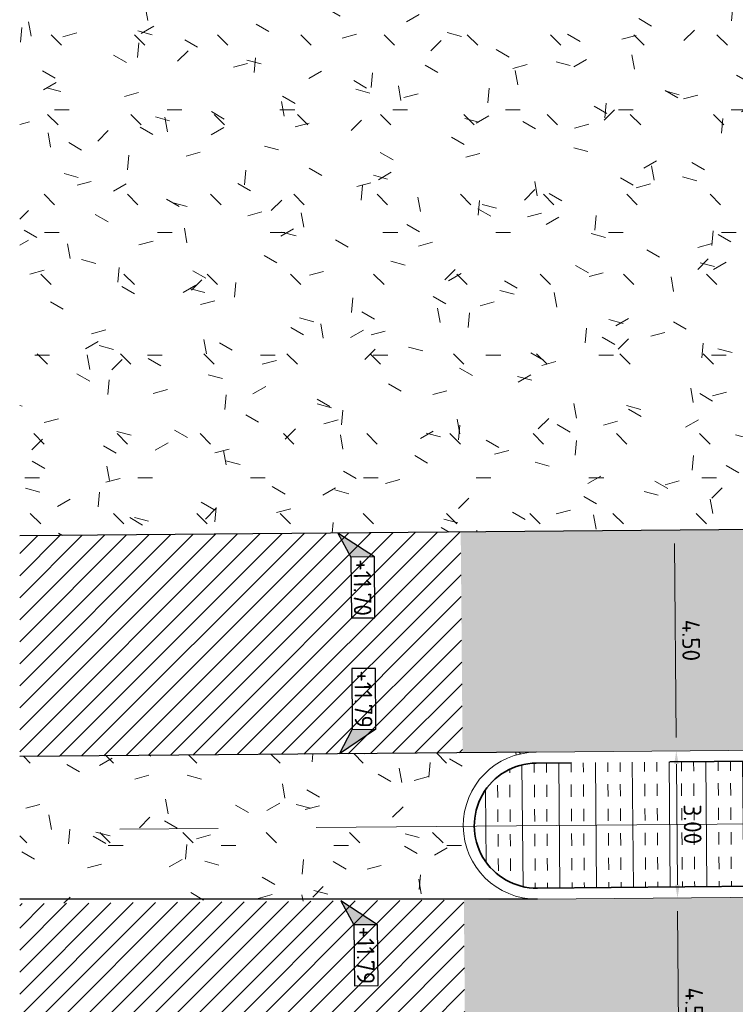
# Model space of a CAD drawing. Header units: metres. Extents: x 233373 to 233535, y 554162 to 554421.
# Tile 10 of 17: x 233383 to 233398, y 554234 to 554254. Entities that reach past the tile are written whole.
import ezdxf
from ezdxf.enums import TextEntityAlignment as Align

# ---------------------------------------------------------------- set-up
doc = ezdxf.new("R2010")
doc.units = ezdxf.units.M
doc.linetypes.add('Xref_Ontwerp nieuwe situatie$0$AM-AS', pattern=[16, 10, -2, 2, -2])
doc.linetypes.add('Xref_Ontwerp nieuwe situatie$0$VH-RWSBAND_110X220', pattern=[24, 10, -2, 2, -2, 2, -2, 2, -2])
doc.layers.get('Defpoints').update_dxf_attribs({"color": 241})
for name, color, linetype, lineweight, true_color in [('N-WE-GR-GRAS-A', 7, 'Continuous', 5, 0x99cc00), ('N-WE-VH-KANTOPSLUITING_TROTTOIRBAND_RWS_110 220-G', 7, 'Xref_Ontwerp nieuwe situatie$0$VH-RWSBAND_110X220', 35, 0x2db300), ('N-WE-VH-VERHARDING_ASFALT_A', 7, 'Continuous', 5, 0xacacac), ('N-WE-VH-VERHARDING_ASFALT_HOOFDRIJBAAN-A', 7, 'Continuous', 5, 0xc7c7c7), ('N-WE-VH-VERHARDING_BETON_CRETEPRINT-A', 250, 'Continuous', 9, 0x333333)]:
    doc.layers.add(name, color=color, linetype=linetype, lineweight=lineweight, true_color=true_color)
for name, color, linetype, lineweight in [('N-WE-VH-KANTOPSLUITING_VOORKANTBAND-G', 7, 'Continuous', 18), ('N-WE-VH-KANTVERHARDING-G', 7, 'Continuous', 25), ('X-XX-AL-AANPIJLING-M', 7, 'Continuous', 18), ('X-XX-AL-HOOGTELABEL_KANTOPSLUITING-S', 7, 'Continuous', 25)]:
    doc.layers.add(name, color=color, linetype=linetype, lineweight=lineweight)
doc.layers.add('N1-WE-AM-AS_WEG-G', color=1, linetype='Xref_Ontwerp nieuwe situatie$0$AM-AS', lineweight=18, plot=False)
doc.styles.add('NLCS-ISO-ANNOTATIEF-T18', font='NLCS-ISO.ttf', dxfattribs={"height": 1.8})
doc.styles.add('Xref_Ontwerp nieuwe situatie$0$NLCS-ISO', font='NLCS-ISO.ttf')
doc.dimstyles.new('NLCS-ANNOTATIEF-T18-PIJL-A', dxfattribs={"dimtxt": 1.8, "dimasz": 1.35, "dimexe": 2, "dimexo": 2, "dimgap": 0.7, "dimtad": 1, "dimlfac": -1, "dimzin": 0, "dimdsep": 46, "dimtxsty": 'NLCS-ISO-ANNOTATIEF-T18', "dimcen": 0, "dimdle": 2, "dimclrd": 256, "dimclre": 256, "dimclrt": 256, "dimazin": 0, "dimtfac": 1, "dimtofl": 0, "dimtmove": 0, "dimatfit": 3, "dimfxl": 1, "dimtfillclr": 256, "dimtolj": 1, "dimtzin": 0, "dimlwd": 13, "dimlwe": 18, "dimarcsym": 0})
pattern_1 = [(0, (0, 0), (2.5, 2.5), [0.3, -2]), (45, (1, 0.5), (-0.2828427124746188, 4.666904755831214), [0.3, -2]), (29.99999999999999, (0.2, 0.3), (0.5686533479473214, 3.215063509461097), [0.3, -2]), (15, (0.8, 1.2), (0.9640675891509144, 1.811235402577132), [0.3, -2]), (135, (0.4, 5), (-0.07071067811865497, -1.626345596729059), [0.3, -2]), (150, (3, 1), (0.5392304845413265, -1.466025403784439), [0.3, -2]), (165, (0.6000000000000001, 0.1), (0.358630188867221, -1.752536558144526), [0.3, -2]), (85, (1, 1), (-2.18169349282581, 2.600041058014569), [0.3, -2]), (99.99999999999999, (0, 0), (-2.780294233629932, 1.946782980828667), [0.3, -2])]
pattern_2 = [(45, (0, 0), (-0.2245064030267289, 0.2245064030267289), [])]

# ---------------------------------------------------------------- blocks, each defined once
blk = doc.blocks.new('SAL-HOOGTELABEL_KANTOPSLUITING_02-SO')
for p, q in [((2.460741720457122, 3.713202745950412), (0, 0)), ((2.460741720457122, 3.713202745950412), (2.460741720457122, 1.312415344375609)), ((8.664244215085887, 3.713202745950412), (2.460741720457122, 3.713202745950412)), ((8.664244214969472, 1.312415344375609), (8.664244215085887, 3.713202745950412)), ((0, 0), (2.460741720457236, 1.312415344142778)), ((2.460741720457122, 1.312415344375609), (8.664244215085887, 1.312415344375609))]:
    blk.add_line(p, q)
blk.add_solid([(2.460741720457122, 3.713202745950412), (0, 0), (2.460741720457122, 1.312415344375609)])
at = {"style": 'Xref_Ontwerp nieuwe situatie$0$NLCS-ISO'}
blk.add_attdef('...', text='', height=1.8, dxfattribs=at).set_placement((5.582316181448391, 2.472649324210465), align=Align.MIDDLE)
blk = doc.blocks.new('SAL-HOOGTELABEL_KANTOPSLUITING_01-SO')
for p, q in [((-8.664244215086, 3.713202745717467), (-8.664244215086, 1.312415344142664)), ((-2.460741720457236, 3.713202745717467), (-8.664244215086, 3.713202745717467)), ((-2.460741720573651, 1.312415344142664), (-2.460741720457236, 3.713202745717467)), ((-2.460741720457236, 3.713202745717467), (0, 0)), ((-8.664244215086, 1.312415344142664), (-2.460741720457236, 1.312415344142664)), ((0, 0), (-2.460741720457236, 1.312415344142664))]:
    blk.add_line(p, q)
blk.add_solid([(-2.460741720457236, 3.713202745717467), (-2.460741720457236, 1.312415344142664), (0, 0)])
at = {"style": 'Xref_Ontwerp nieuwe situatie$0$NLCS-ISO'}
blk.add_attdef('...', text='', height=1.8, dxfattribs=at).set_placement((-5.542669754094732, 2.472649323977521), align=Align.MIDDLE)
blk = doc.blocks.new('*D52')
at = {"layer": 'Defpoints', "color": 0, "transparency": 16777216}
for p in [(233396.7438815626, 554243.9341821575), (233396.782384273, 554239.4343468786), (233396.7823842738, 554239.4343468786)]:
    blk.add_point(p, dxfattribs=at)
at = {"layer": 'X-XX-AL-AANPIJLING-M', "lineweight": 13, "transparency": 16777216}
blk.add_line((233396.7461917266, 554243.6641920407), (233396.7800741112, 554239.7043369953), dxfattribs=at)
at = {"layer": 'X-XX-AL-AANPIJLING-M', "transparency": 16777216}
for points in [[(233396.7911900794, 554243.6645770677), (233396.7011933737, 554243.6638070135), (233396.743881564, 554243.9341821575)], [(233396.825072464, 554239.7047220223), (233396.7350757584, 554239.7039519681), (233396.7823842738, 554239.4343468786)]]:
    blk.add_solid(points, dxfattribs=at)
at = {"layer": 'X-XX-AL-AANPIJLING-M', "transparency": 16777216, "insert": (233397.0831212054, 554241.6870024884), "char_height": 0.36, "attachment_point": 5, "rotation": 270.49023770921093, "style": 'NLCS-ISO-ANNOTATIEF-T18'}
blk.add_mtext('\\A1;4.50', dxfattribs=at)
blk = doc.blocks.new('*D53')
at = {"layer": 'Defpoints', "color": 0, "transparency": 16777216}
for p in [(233396.7823842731, 554239.4343468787), (233396.8080527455, 554236.4344566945), (233396.808052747, 554236.4344566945)]:
    blk.add_point(p, dxfattribs=at)
at = {"layer": 'X-XX-AL-AANPIJLING-M', "lineweight": 13, "transparency": 16777216}
blk.add_line((233396.7846944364, 554239.1643567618), (233396.8057425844, 554236.7044468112), dxfattribs=at)
at = {"layer": 'X-XX-AL-AANPIJLING-M', "transparency": 16777216}
for points in [[(233396.8296927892, 554239.1647417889), (233396.7396960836, 554239.1639717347), (233396.7823842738, 554239.4343468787)], [(233396.8507409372, 554236.7048318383), (233396.7607442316, 554236.7040617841), (233396.808052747, 554236.4344566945)]]:
    blk.add_solid(points, dxfattribs=at)
at = {"layer": 'X-XX-AL-AANPIJLING-M', "transparency": 16777216, "insert": (233397.1152067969, 554237.937139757), "char_height": 0.36, "attachment_point": 5, "rotation": 270.49023770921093, "style": 'NLCS-ISO-ANNOTATIEF-T18'}
blk.add_mtext('\\A1;3.00', dxfattribs=at)
blk = doc.blocks.new('*D54')
at = {"layer": 'Defpoints', "color": 0, "transparency": 16777216}
for p in [(233396.8080527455, 554236.4344566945), (233396.8465554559, 554231.9346214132), (233396.8465554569, 554231.9346214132)]:
    blk.add_point(p, dxfattribs=at)
at = {"layer": 'X-XX-AL-AANPIJLING-M', "lineweight": 13, "transparency": 16777216}
blk.add_line((233396.8103629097, 554236.1644665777), (233396.8442452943, 554232.2046115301), dxfattribs=at)
at = {"layer": 'X-XX-AL-AANPIJLING-M', "transparency": 16777216}
for points in [[(233396.8553612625, 554236.1648516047), (233396.7653645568, 554236.1640815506), (233396.8080527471, 554236.4344566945)], [(233396.8892436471, 554232.2049965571), (233396.7992469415, 554232.2042265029), (233396.8465554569, 554231.9346214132)]]:
    blk.add_solid(points, dxfattribs=at)
at = {"layer": 'X-XX-AL-AANPIJLING-M', "transparency": 16777216, "insert": (233397.1472923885, 554234.1872770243), "char_height": 0.36, "attachment_point": 5, "rotation": 270.49023770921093, "style": 'NLCS-ISO-ANNOTATIEF-T18'}
blk.add_mtext('\\A1;4.50', dxfattribs=at)
blk = doc.blocks.new('*D75')
at = {"layer": 'Defpoints', "color": 0, "transparency": 16777216}
for p in [(233387.8195319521, 554234.757506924), (233390.9642158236, 554223.1768781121)]:
    blk.add_point(p, dxfattribs=at)
at = {"layer": 'X-XX-AL-AANPIJLING-M', "lineweight": 13, "transparency": 16777216}
blk.add_line((233391.5092943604, 554221.1695691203), (233391.0349712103, 554222.9163139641), dxfattribs=at)
at = {"layer": 'X-XX-AL-AANPIJLING-M', "transparency": 16777216}
blk.add_solid([(233391.0783985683, 554222.9281065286), (233390.9915438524, 554222.9045213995), (233390.9642158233, 554223.176878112)], dxfattribs=at)
at = {"layer": 'X-XX-AL-AANPIJLING-M', "transparency": 16777216, "insert": (233391.6163272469, 554221.9965177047), "char_height": 0.36, "attachment_point": 5, "rotation": 285.19215166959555, "style": 'NLCS-ISO-ANNOTATIEF-T18'}
blk.add_mtext('\\A1;R12.00', dxfattribs=at)
blk = doc.blocks.new('*D24')
at = {"layer": 'Defpoints', "color": 0, "transparency": 16777216}
for p in [(233387.8195911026, 554234.7575229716), (233391.7504459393, 554220.2817369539)]:
    blk.add_point(p, dxfattribs=at)
at = {"layer": 'X-XX-AL-AANPIJLING-M', "lineweight": 13, "transparency": 16777216}
blk.add_line((233392.2955244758, 554218.274427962), (233391.8212013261, 554220.0211728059), dxfattribs=at)
at = {"layer": 'X-XX-AL-AANPIJLING-M', "transparency": 16777216}
blk.add_solid([(233391.8646286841, 554220.0329653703), (233391.7777739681, 554220.0093802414), (233391.7504459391, 554220.2817369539)], dxfattribs=at)
at = {"layer": 'X-XX-AL-AANPIJLING-M', "transparency": 16777216, "insert": (233392.4025573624, 554219.1013765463), "char_height": 0.36, "attachment_point": 5, "rotation": 285.1921516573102, "style": 'NLCS-ISO-ANNOTATIEF-T18'}
blk.add_mtext('\\A1;R15.00', dxfattribs=at)

msp = doc.modelspace()

# ---------------------------------------------------------------- hatches: boundary and pattern name
at = {"layer": 'N-WE-GR-GRAS-A'}
h = msp.add_hatch(dxfattribs=at)
h.set_pattern_fill('AGR-GRAS_01', color=256, scale=0.1, pattern_type=2)
h.set_pattern_definition(pattern_1)
edge = h.paths.add_edge_path()
edge.add_line((233404.2127284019, 554257.13292694), (233403.5652901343, 554257.9383325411))
edge.add_line((233403.5652901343, 554257.9383325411), (233404.344686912, 554258.564863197))
edge.add_line((233404.344686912, 554258.564863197), (233404.971217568, 554257.7854664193))
edge.add_line((233404.971217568, 554257.7854664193), (233411.8883531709, 554263.3459173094))
edge.add_arc((233404.3699852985, 554272.698678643), 12.0000000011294, 308.7946219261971, 351.6644359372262)
edge.add_line((233416.243217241, 554270.9590340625), (233416.5208409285, 554272.8538408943))
edge.add_line((233416.5208409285, 554272.8538408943), (233410.9624299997, 554273.7528839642))
edge.add_line((233410.9624299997, 554273.7528839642), (233410.2420877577, 554266.051067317))
edge.add_line((233410.2420877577, 554266.051067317), (233410.1235363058, 554264.7835287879))
edge.add_arc((233409.1791939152, 554264.8718520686), 0.9484637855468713, 173.6722734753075, 354.6567344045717, ccw=False)
edge.add_line((233408.236508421, 554264.9763872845), (233405.4431532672, 554265.3719489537))
edge.add_line((233405.4431532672, 554265.3719489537), (233405.3166100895, 554264.4783334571))
edge.add_line((233405.3166100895, 554264.4783334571), (233402.2161420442, 554261.98597227))
edge.add_arc((233415.373285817, 554245.6186399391), 20.99999999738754, 128.7946219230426, 140.5738878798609)
edge.add_line((233399.1519572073, 554258.9553748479), (233383.3948392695, 554258.8193819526))
edge.add_line((233383.3948392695, 554258.8193819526), (233383.3948392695, 554243.8199614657))
edge.add_line((233383.3948392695, 554243.8199614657), (233392.8838866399, 554243.9012937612))
edge.add_line((233392.8838866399, 554243.9012937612), (233399.3869186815, 554243.9569087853))
edge.add_line((233399.3869186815, 554243.9569087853), (233399.3738705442, 554245.481852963))
edge.add_line((233399.3738705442, 554245.481852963), (233398.3734088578, 554245.4822964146))
edge.add_line((233398.3734088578, 554245.4822964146), (233398.3653509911, 554246.4732602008))
edge.add_line((233398.3653509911, 554246.4732602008), (233399.3741802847, 554246.4818922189))
edge.add_arc((233414.3691774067, 554246.0945147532), 14.99999999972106, 132.617175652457, 178.5201625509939, ccw=False)
h = msp.add_hatch(dxfattribs=at)
h.set_pattern_fill('AGR-GRAS_01', color=256, scale=0.1, pattern_type=2)
h.set_pattern_definition(pattern_1)
edge = h.paths.add_edge_path()
edge.add_arc((233393.938456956, 554237.9100695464), 1.499999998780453, 90.49023771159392, 270.49023771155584, ccw=False)
edge.add_line((233393.9256227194, 554239.4100146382), (233383.3948392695, 554239.319796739))
edge.add_line((233383.3948392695, 554239.319796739), (233383.3948392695, 554236.3196869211))
edge.add_line((233383.3948392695, 554236.3196869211), (233393.9512911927, 554236.4101244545))
h = msp.add_hatch(dxfattribs=at)
h.set_pattern_fill('AGR-GRAS_01', color=256, scale=0.1, pattern_type=2)
h.set_pattern_definition(pattern_1)
edge = h.paths.add_edge_path()
edge.add_arc((233393.938456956, 554237.9100695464), 1.499999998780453, 90.49023771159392, 270.49023771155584, ccw=False)
edge.add_line((233393.9256227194, 554239.4100146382), (233383.3948392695, 554239.319796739))
edge.add_line((233383.3948392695, 554239.319796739), (233383.3948392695, 554236.3196869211))
edge.add_line((233383.3948392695, 554236.3196869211), (233393.9512911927, 554236.4101244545))
at = {"layer": 'N-WE-VH-VERHARDING_ASFALT_A'}
h = msp.add_hatch(dxfattribs=at)
h.set_pattern_fill('ANSI31', color=256, scale=0.1)
h.set_pattern_definition(pattern_2)
h.paths.add_polyline_path([(233392.3871113, 554243.8970059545), (233383.3948392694, 554243.8198987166), (233383.3948392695, 554239.319796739), (233392.42566266, 554239.3970687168)])
h = msp.add_hatch(dxfattribs=at)
h.set_pattern_fill('ANSI31', color=256, scale=0.1)
h.set_pattern_definition(pattern_2)
h.paths.add_polyline_path([(233392.4513629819, 554236.3971788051), (233383.3948416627, 554236.3196869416), (233383.3948392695, 554231.8195212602), (233392.4899125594, 554231.8974496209)])
at = {"layer": 'N-WE-VH-VERHARDING_ASFALT_HOOFDRIJBAAN-A'}
h = msp.add_hatch(color=256, dxfattribs=at)
h.dxf.hatch_style = 1
edge = h.paths.add_edge_path(flags=16)
edge.add_arc((233431.4371208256, 554238.2245143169), 12.75000000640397, 89.9999770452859, 90.49020252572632, ccw=False)
edge.add_arc((233431.4371208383, 554238.2245143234), 12.7499999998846, -12.71785530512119, 89.99997710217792, ccw=False)
edge.add_arc((233431.4371208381, 554238.2245143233), 12.75000000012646, 270.490315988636, 347.2821446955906, ccw=False)
edge.add_arc((233431.4371208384, 554238.2245143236), 12.75000000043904, 180.4870419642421, 270.4903159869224, ccw=False)
edge.add_arc((233431.4371208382, 554238.2245143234), 12.75000000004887, 90.49020258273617, 180.487041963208, ccw=False)
edge = h.paths.add_edge_path()
edge.add_arc((233431.7494380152, 554201.72585054), 1.499999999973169, 180.4902377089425, 360.4902377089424)
edge.add_line((233433.2493831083, 554201.7386847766), (233433.1039284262, 554218.7380624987))
edge.add_arc((233432.6039467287, 554218.73378442), 0.4999999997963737, 0.4902377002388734, 90.49023774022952)
edge.add_line((233432.5996686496, 554219.2337661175), (233430.5997418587, 554219.2166538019))
edge.add_arc((233430.6040199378, 554218.716672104), 0.5000000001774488, 90.49023773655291, 180.490237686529)
edge.add_line((233430.10403824, 554218.7123940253), (233430.2494929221, 554201.7130163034))
edge = h.paths.add_edge_path()
edge.add_arc((233430.2703242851, 554257.7152444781), 0.4999999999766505, 180.4902026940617, 270.4902377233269)
edge.add_line((233430.2746023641, 554257.2152627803), (233432.2745346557, 554257.232375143))
edge.add_arc((233432.2702565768, 554257.7323568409), 0.5000000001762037, 270.4902377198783, 360.4902376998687)
edge.add_line((233432.7702382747, 554257.7366349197), (233432.6932328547, 554266.7363054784))
edge.add_arc((233431.1932877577, 554266.7234717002), 1.5000000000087, 0.4902201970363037, 180.4902201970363)
edge.add_line((233429.6933426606, 554266.710637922), (233429.7703425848, 554257.7109667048))
edge = h.paths.add_edge_path()
edge.add_arc((233452.7221481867, 554263.4425160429), 15.14999999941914, 200.253207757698, 229.8342624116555)
edge.add_arc((233431.4371208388, 554238.2245143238), 17.84999999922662, 17.282144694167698, 49.834262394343, ccw=False)
edge.add_arc((233460.0827235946, 554247.1368340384), 12.14999999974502, 197.2821447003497, 257.1777921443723)
edge.add_line((233457.3863172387, 554235.2898136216), (233457.3863127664, 554235.2897939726))
edge.add_line((233457.3863127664, 554235.2897939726), (233460.02007095, 554234.6953884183))
edge.add_line((233460.02007095, 554234.6953884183), (233458.7652147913, 554229.1352323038))
edge.add_line((233458.7652147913, 554229.1352323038), (233457.7897488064, 554229.355382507))
edge.add_arc((233454.4544732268, 554214.5770728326), 15.1500000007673, 77.28214469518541, 127.9595998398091)
edge.add_line((233445.1356221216, 554226.5220095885), (233445.1252063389, 554226.5353605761))
edge.add_arc((233431.4371282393, 554238.2245079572), 17.99999023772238, 319.2274101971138, 319.5038140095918, ccw=False)
edge.add_arc((233454.4544732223, 554214.5770728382), 15.14999999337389, 128.2815158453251, 134.2264135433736)
edge.add_arc((233431.4371208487, 554238.2245143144), 17.84999998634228, 306.1756133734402, 314.2264135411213, ccw=False)
edge.add_arc((233449.1449853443, 554214.0081658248), 12.14999999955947, 126.1756133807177, 180.4902377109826)
edge.add_line((233436.9954300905, 554213.9042085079), (233437.0039862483, 554212.9042451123))
edge.add_line((233437.0039862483, 554212.9042451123), (233437.1539807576, 554212.9055285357))
edge.add_line((233437.1539807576, 554212.9055285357), (233437.2253777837, 554204.5613143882))
edge.add_arc((233337.2290382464, 554203.7056986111), 99.99999999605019, -5.22035542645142, 0.4902377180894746, ccw=False)
edge.add_line((233436.8142519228, 554194.6070604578), (233435.8942052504, 554184.5370870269))
edge.add_arc((233535.4794189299, 554175.4384488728), 99.99999999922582, 174.779644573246, 180.7881553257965)
edge.add_line((233435.4888800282, 554174.0629017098), (233435.5180198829, 554171.9446829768))
edge.add_line((233435.5180198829, 554171.9446829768), (233435.5643706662, 554170.1920369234))
edge.add_line((233435.5643706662, 554170.1920369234), (233428.465328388, 554170.0042944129))
edge.add_arc((233328.4687045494, 554169.1825736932), 100.0000000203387, 0.4708165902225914, 6.20083084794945)
edge.add_line((233427.8836443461, 554179.9839508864), (233426.307418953, 554194.4913928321))
edge.add_arc((233525.7223587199, 554205.2927700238), 99.9999999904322, 180.4902377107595, 186.2008308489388, ccw=False)
edge.add_line((233425.7260191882, 554204.4371542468), (233425.6637183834, 554211.7182874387))
edge.add_line((233425.6637183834, 554211.7182874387), (233425.8137128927, 554211.7195708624))
edge.add_line((233425.8137128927, 554211.7195708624), (233425.8051567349, 554212.7195342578))
edge.add_arc((233410.6557112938, 554212.5899084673), 15.15000000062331, 0.490237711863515, 44.59997310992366)
edge.add_line((233421.4429108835, 554223.227522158), (233416.2833425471, 554228.5104521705))
edge.add_arc((233407.5904660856, 554220.0218481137), 12.15000000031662, 44.31883662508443, 90.49069668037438)
edge.add_line((233407.4864114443, 554232.1714025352), (233403.4883492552, 554232.1371932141))
edge.add_line((233403.4883492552, 554232.1371932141), (233403.4896326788, 554231.9871987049))
edge.add_line((233403.4896326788, 554231.9871987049), (233399.4896022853, 554231.9530841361))
edge.add_line((233399.4896022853, 554231.9530841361), (233392.9898122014, 554231.8974688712))
edge.add_line((233392.9898122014, 554231.8974688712), (233392.4899308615, 554231.8931857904))
edge.add_line((233392.4899308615, 554231.8931857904), (233392.451381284, 554236.3929149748))
edge.add_line((233392.451381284, 554236.3929149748), (233411.9506515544, 554236.559759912))
edge.add_arc((233411.9463734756, 554237.0597416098), 0.5000000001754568, 270.4902377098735, 360.4902377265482)
edge.add_line((233412.4463551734, 554237.0640196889), (233412.4292428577, 554239.0639464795))
edge.add_arc((233411.9292611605, 554239.0596684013), 0.499999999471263, 0.490237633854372, 90.49023775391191)
edge.add_line((233411.9249830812, 554239.5596500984), (233392.425680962, 554239.3928048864))
edge.add_line((233392.425680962, 554239.3928048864), (233392.3871296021, 554243.892742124))
edge.add_line((233392.3871296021, 554243.892742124), (233392.8871749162, 554243.8970299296))
edge.add_line((233392.8871749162, 554243.8970299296), (233399.3869369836, 554243.9526449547))
edge.add_line((233399.3869369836, 554243.9526449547), (233403.3867915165, 554243.9867580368))
edge.add_line((233403.3867915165, 554243.9867580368), (233403.3880749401, 554243.8367635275))
edge.add_line((233403.3880749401, 554243.8367635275), (233405.9338171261, 554243.8585460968))
edge.add_arc((233405.804191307, 554259.0079915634), 15.15000003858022, 270.4902377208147, 320.8063904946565)
edge.add_line((233417.5456682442, 554249.4340571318), (233417.5457508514, 554249.4339897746))
edge.add_arc((233431.4371208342, 554238.2245143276), 17.84999999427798, 126.1755314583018, 141.0986188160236, ccw=False)
edge.add_arc((233413.7292909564, 554262.4408881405), 12.14999999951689, 306.1755314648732, 360.4902377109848)
edge.add_line((233425.8788462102, 554262.5448454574), (233425.8702900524, 554263.544808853))
edge.add_line((233425.8702900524, 554263.544808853), (233425.7202955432, 554263.5435254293))
edge.add_line((233425.7202955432, 554263.5435254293), (233425.6360837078, 554273.3854141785))
edge.add_arc((233525.6324232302, 554274.2410299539), 99.99999998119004, 174.7795743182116, 180.4902377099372, ccw=False)
edge.add_line((233426.0472207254, 554283.339790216), (233426.925872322, 554292.9565615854))
edge.add_arc((233327.3406697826, 554302.0553218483), 100.0000000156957, 354.7795743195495, 360.3595577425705)
edge.add_line((233427.3387007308, 554302.6828643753), (233427.304791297, 554308.086285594))
edge.add_line((233427.304791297, 554308.086285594), (233434.3921024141, 554308.1307623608))
edge.add_arc((233534.3899319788, 554308.7895743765), 99.99999975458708, 180.3774742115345, 186.2008308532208)
edge.add_line((233434.9749924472, 554297.9881972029), (233436.6157675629, 554282.8866451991))
edge.add_arc((233442.5806639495, 554283.5347278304), 6.000000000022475, 186.200830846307, 257.411370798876)
edge.add_line((233441.2729665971, 554277.6789676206), (233455.71954324, 554274.4527853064))
edge.add_line((233455.71954324, 554274.4527853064), (233454.7900648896, 554270.4486320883))
edge.add_line((233454.7900648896, 554270.4486320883), (233450.2107839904, 554271.4712684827))
edge.add_line((233450.2107839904, 554271.4712684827), (233450.0800142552, 554270.8856924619))
edge.add_arc((233448.0312884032, 554261.7116681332), 9.400000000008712, 77.41137079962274, 200.2532077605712)
edge.add_line((233439.2124720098, 554258.4576740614), (233438.5088430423, 554258.198046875))
at = {"layer": 'N-WE-VH-VERHARDING_BETON_CRETEPRINT-A'}
h = msp.add_hatch(dxfattribs=at)
h.set_pattern_fill('AVH-BETON_GEWAPEND', color=256, angle=270.4902377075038, pattern_type=2)
h.set_pattern_definition([(270.4902377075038, (0, 0), (0.7499725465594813, 0.006417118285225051), []), (270.4902377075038, (0.2499908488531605, 0.002139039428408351), (0.7499725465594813, 0.006417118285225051), [0.25, -0.25]), (270.4902377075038, (0.4999816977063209, 0.004278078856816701), (0.7499725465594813, 0.006417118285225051), [0.25, -0.25])])
edge = h.paths.add_edge_path()
edge.add_line((233399.2241729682, 554236.6802499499), (233393.9493660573, 554236.6351162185))
edge.add_arc((233393.9384569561, 554237.9100695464), 1.274999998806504, 90.49023771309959, 270.49023771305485, ccw=False)
edge.add_line((233393.9275478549, 554239.1850228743), (233399.2023547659, 554239.2301566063))
edge.add_line((233399.2023547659, 554239.2301566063), (233399.2241729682, 554236.6802499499))

# ---------------------------------------------------------------- linework, layer by layer
at = {"layer": 'N-WE-VH-KANTOPSLUITING_TROTTOIRBAND_RWS_110 220-G', "flags": 128}
msp.add_lwpolyline([(233399.2241729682, 554236.6802499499), (233393.9493660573, 554236.6351162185, -1), (233393.9275478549, 554239.1850228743), (233399.2023547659, 554239.2301566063)], format="xyb", close=True, dxfattribs=at)
at = {"layer": 'N-WE-VH-KANTOPSLUITING_VOORKANTBAND-G', "flags": 128}
msp.add_lwpolyline([(233399.4510898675, 554236.4571833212), (233393.9512911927, 554236.4101244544, -0.9999999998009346), (233393.9256227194, 554239.4100146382), (233399.4254213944, 554239.4570735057), (233399.4510898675, 554236.457183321)], format="xyb", dxfattribs=at)
at = {"layer": 'N-WE-VH-KANTVERHARDING-G'}
for p, q in [((233399.3869186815, 554243.9569087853), (233383.3948392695, 554243.8200730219)), ((233393.9256227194, 554239.4100146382), (233383.3948392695, 554239.3197968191)), ((233393.951291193, 554236.4101244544), (233383.3948392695, 554236.4101244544))]:
    msp.add_line(p, q, dxfattribs=at)
at = {"layer": 'N1-WE-AM-AS_WEG-G'}
msp.add_line((233431.4371199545, 554238.2287783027), (233383.4461707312, 554237.8208220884), dxfattribs=at)

# ---------------------------------------------------------------- block references
at = {"layer": 'X-XX-AL-HOOGTELABEL_KANTOPSLUITING-S'}
for name, p, xscale, yscale, zscale, rotation, values in [('SAL-HOOGTELABEL_KANTOPSLUITING_02-SO', (233389.8799127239, 554243.8754882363), 0.1999999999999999, 0.1999999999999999, 0.1999999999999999, 270.4902377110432, {'...': '+11.70'}), ('SAL-HOOGTELABEL_KANTOPSLUITING_01-SO', (233389.9184154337, 554239.3756529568), 0.2, 0.2, 0.2, 270.4902377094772, {'...': '+11.79'}), ('SAL-HOOGTELABEL_KANTOPSLUITING_02-SO', (233389.9440839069, 554236.3757627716), 0.1999999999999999, 0.1999999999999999, 0.1999999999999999, 270.4902377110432, {'...': '+11.79'})]:
    msp.add_blockref(name, p, dxfattribs=dict(at, xscale=xscale, yscale=yscale, zscale=zscale, rotation=rotation)).add_auto_attribs(values)

# ---------------------------------------------------------------- dimensions: what is measured, and where the dimension line sits
at = {"layer": 'X-XX-AL-AANPIJLING-M'}
for base, p1, p2, picture, middle in [((233396.7823842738, 554239.4343468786), (233396.7438815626, 554243.9341821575), (233396.782384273, 554239.4343468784), '*D52', (233397.0831212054, 554241.6870024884)), ((233396.808052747, 554236.4344566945), (233396.7823842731, 554239.4343468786), (233396.8080527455, 554236.4344566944), '*D53', (233397.1152067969, 554237.937139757)), ((233396.8465554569, 554231.9346214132), (233396.8080527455, 554236.4344566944), (233396.8465554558, 554231.9346214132), '*D54', (233397.1472923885, 554234.1872770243))]:
    dim = msp.add_linear_dim(base=base, p1=p1, p2=p2, angle=270.4902377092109, dimstyle='NLCS-ANNOTATIEF-T18-PIJL-A', dxfattribs=at)
    dim.commit()
    dim.dimension.update_dxf_attribs({"geometry": picture, "text_midpoint": middle})
for center, mpoint, picture, middle in [((233387.8195319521, 554234.757506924), (233390.9642158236, 554223.1768781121), '*D75', (233391.6163272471, 554221.9965177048)), ((233387.8195911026, 554234.7575229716), (233391.7504459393, 554220.2817369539), '*D24', (233392.4025573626, 554219.1013765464))]:
    dim = msp.add_radius_dim(center=center, mpoint=mpoint, dimstyle='NLCS-ANNOTATIEF-T18-PIJL-A', dxfattribs=at)
    dim.commit()
    dim.dimension.update_dxf_attribs({"geometry": picture, "text_midpoint": middle})

doc.saveas('drawing.dxf')
